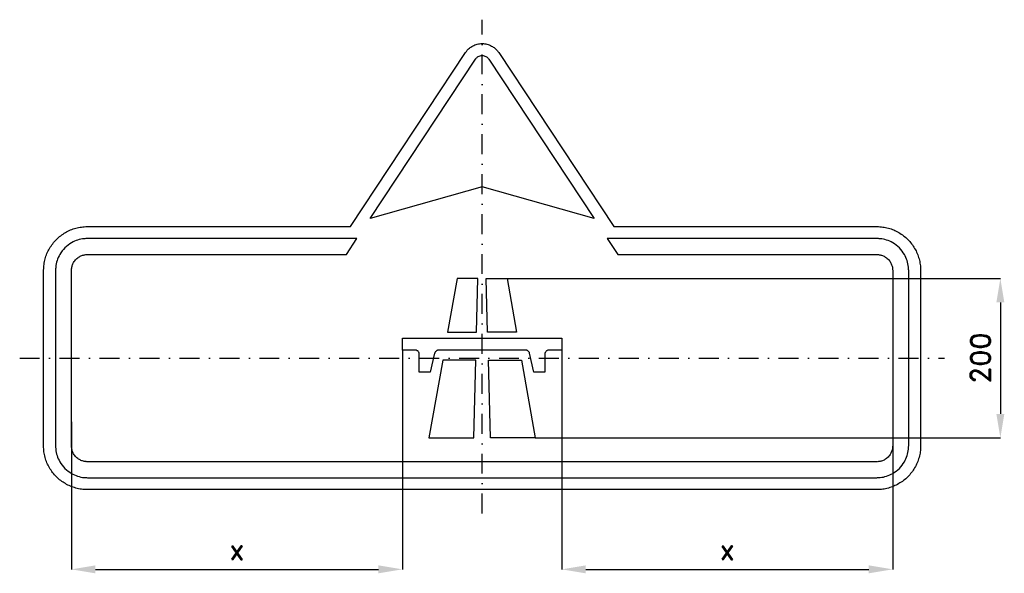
# Model space of a CAD drawing. Header units: millimetres. Extents: x 239 to 1474, y -281 to 413.
import ezdxf

# ---------------------------------------------------------------- set-up
doc = ezdxf.new("R2010")
doc.units = ezdxf.units.MM
doc.header["$LTSCALE"] = 5
doc.linetypes.add('ČERCHOVANÁX2', pattern=[2, 1, -0.5, 0, -0.5])
doc.layers.add('Kóty', color=2, linetype='Continuous')
doc.layers.add('Značka', color=7, linetype='Continuous')
doc.styles.get("Standard").update_dxf_attribs({"font": 'romand.shx', "height": 25})
doc.dimstyles.get("Standard").update_dxf_attribs({"dimtxt": 25, "dimasz": 30, "dimexe": 0.18, "dimexo": 0.0625, "dimgap": 12.5, "dimtad": 1, "dimdec": 0, "dimzin": 0, "dimdsep": 46, "dimtxsty": 'Standard', "dimcen": 0.09, "dimadec": 0, "dimazin": 0, "dimtfac": 1, "dimtdec": 0, "dimtofl": 0, "dimtmove": 0, "dimatfit": 3, "dimfxl": 1, "dimtolj": 1, "dimtzin": 0, "dimarcsym": 0})

# ---------------------------------------------------------------- blocks, each defined once
blk = doc.blocks.new('*D5')
at = {"layer": 'Defpoints', "color": 0, "transparency": 16777216}
for p in [(850.3, 88.7), (885.5, -111.3), (1468.9, -111.3)]:
    blk.add_point(p, dxfattribs=at)
at = {"layer": 'Kóty', "color": 0, "lineweight": -2, "transparency": 16777216}
for p, q in [((850.3, 88.7), (1469, 88.7)), ((1468.9, 58.7), (1468.9, -81.3)), ((885.6, -111.3), (1469, -111.3))]:
    blk.add_line(p, q, dxfattribs=at)
at = {"layer": 'Kóty', "color": 0, "transparency": 16777216}
for points in [[(1463.9, 58.7), (1473.9, 58.7), (1468.9, 88.7)], [(1463.9, -81.3), (1473.9, -81.3), (1468.9, -111.3)]]:
    blk.add_solid(points, dxfattribs=at)
at = {"layer": 'Kóty', "color": 0, "transparency": 16777216, "insert": (1443.9, -11.3), "char_height": 25, "attachment_point": 5, "rotation": 90}
blk.add_mtext('\\A1;200', dxfattribs=at)
blk = doc.blocks.new('*D6')
at = {"layer": 'Defpoints', "color": 0, "transparency": 16777216}
for p in [(718.9, -1.3), (303.9, -91.1), (718.9, -276.3)]:
    blk.add_point(p, dxfattribs=at)
at = {"layer": 'Kóty', "color": 0, "lineweight": -2, "transparency": 16777216}
for p, q in [((718.9, -1.3), (718.9, -276.5)), ((303.9, -91.2), (303.9, -276.5)), ((333.9, -276.3), (688.9, -276.3))]:
    blk.add_line(p, q, dxfattribs=at)
at = {"layer": 'Kóty', "color": 0, "transparency": 16777216}
for points in [[(333.9, -271.3), (333.9, -281.3), (303.9, -276.3)], [(688.9, -271.3), (688.9, -281.3), (718.9, -276.3)]]:
    blk.add_solid(points, dxfattribs=at)
at = {"layer": 'Kóty', "color": 0, "transparency": 16777216, "insert": (511.4, -251.3), "char_height": 25, "attachment_point": 5}
blk.add_mtext('\\A1;x', dxfattribs=at)
blk = doc.blocks.new('*D7')
at = {"layer": 'Defpoints', "color": 0, "transparency": 16777216}
for p in [(918.9, -1.3), (1333.9, -46.3), (1333.9, -276.3)]:
    blk.add_point(p, dxfattribs=at)
at = {"layer": 'Kóty', "color": 0, "lineweight": -2, "transparency": 16777216}
for p, q in [((918.9, -1.3), (918.9, -276.5)), ((1333.9, -46.4), (1333.9, -276.5)), ((948.9, -276.3), (1303.9, -276.3))]:
    blk.add_line(p, q, dxfattribs=at)
at = {"layer": 'Kóty', "color": 0, "transparency": 16777216}
for points in [[(948.9, -271.3), (948.9, -281.3), (918.9, -276.3)], [(1303.9, -271.3), (1303.9, -281.3), (1333.9, -276.3)]]:
    blk.add_solid(points, dxfattribs=at)
at = {"layer": 'Kóty', "color": 0, "transparency": 16777216, "insert": (1126.4, -251.3), "char_height": 25, "attachment_point": 5}
blk.add_mtext('\\A1;x', dxfattribs=at)

msp = doc.modelspace()

# ---------------------------------------------------------------- linework, layer by layer
at = {"layer": 'Značka', "color": 6, "linetype": 'ČERCHOVANÁX2', "ltscale": 5}
for p, q in [((818.9, -206.3), (818.9, 413.3)), ((238.9, -11.3), (1398.9, -11.3))]:
    msp.add_line(p, q, dxfattribs=at)
at = {"layer": 'Značka', "color": 3}
for points in [[(983.9, 153.7), (1313.9, 153.7), (1314.1, 153.7), (1314.3, 153.7, -0.03218), (1321.4, 153.2, -0.035443), (1328.4, 151.8, -0.036267), (1335.1, 149.5, -0.034421), (1341.5, 146.3, -0.033721), (1347.4, 142.3, -0.034085), (1352.8, 137.6, -0.034209), (1357.5, 132.3, -0.034229), (1361.4, 126.3, -0.034044), (1364.6, 120, -0.033412), (1366.9, 113.2, -0.034127), (1368.4, 106.3, -0.036745), (1368.9, 99.2), (1368.9, 98.9), (1368.9, 98.7), (1368.9, -121.3), (1368.9, -121.5), (1368.9, -121.7, -0.03218), (1368.4, -128.8, -0.035443), (1366.9, -135.8, -0.036267), (1364.6, -142.5, -0.034421), (1361.4, -148.9, -0.033721), (1357.5, -154.8, -0.034085), (1352.8, -160.2, -0.034209), (1347.4, -164.9, -0.034229), (1341.5, -168.8, -0.034044), (1335.1, -172, -0.033412), (1328.4, -174.3, -0.034127), (1321.4, -175.8, -0.036745), (1314.3, -176.3), (1314.1, -176.3), (1313.9, -176.3), (323.9, -176.3), (323.6, -176.3), (323.4, -176.3, -0.03218), (316.3, -175.8, -0.035443), (309.3, -174.3, -0.036267), (302.6, -172, -0.034421), (296.2, -168.8, -0.033721), (290.3, -164.9, -0.034085), (285, -160.2, -0.034209), (280.2, -154.8, -0.034229), (276.3, -148.9, -0.034044), (273.1, -142.5, -0.033412), (270.8, -135.8, -0.034127), (269.3, -128.8, -0.036745), (268.9, -121.7), (268.9, -121.5), (268.9, -121.3), (268.9, 98.7), (268.9, 98.9), (268.9, 99.2, -0.03218), (269.4, 106.3, -0.035443), (270.8, 113.2, -0.036267), (273.1, 120, -0.034421), (276.3, 126.3, -0.033721), (280.3, 132.3, -0.034085), (285, 137.6, -0.034209), (290.3, 142.3, -0.034229), (296.2, 146.3, -0.034044), (302.6, 149.5, -0.033412), (309.3, 151.8, -0.034127), (316.3, 153.2, -0.036745), (323.4, 153.7), (323.6, 153.7), (323.9, 153.7), (653.9, 153.7), (653.9, 153.7), (798, 372.1, -0.003354), (798.7, 373.1, -0.010059), (799.5, 374.1, -0.052456), (802.9, 377.6, -0.05276), (807, 380.3, -0.065663), (812.7, 382.6, -0.065815), (818.9, 383.3, -0.065469), (825, 382.6, -0.063811), (830.7, 380.3, -0.052753), (834.8, 377.6, -0.057722), (838.3, 374.1, -0.011535), (839, 373.1, -0.003845), (839.7, 372.1), (983.9, 153.7)], [(818.9, 203.7), (678.4, 163.7), (810.5, 363.8, -0.003389), (810.8, 364.2, -0.010167), (811.1, 364.6, -0.052863), (812.5, 366, -0.052813), (814.1, 367.1, -0.065574), (816.4, 368, -0.065798), (818.9, 368.3, -0.065424), (821.3, 368, -0.063744), (823.6, 367.1, -0.05276), (825.3, 366.1, -0.057769), (826.6, 364.6, -0.011557), (826.9, 364.2), (827.2, 363.8), (959.3, 163.7), (818.9, 203.7)], [(624.9, 118.7), (648.7, 118.7), (661.9, 138.7), (323.9, 138.7, 0.003581), (321.8, 138.6, 0.01074), (319.7, 138.5, 0.055744), (311.5, 136.8, 0.056132), (303.9, 133.4, 0.069648), (295.5, 127.1, 0.068383), (289.2, 118.7, 0.056472), (285.7, 111.1, 0.061159), (284.1, 102.9, 0.012198), (283.9, 100.8, 0.004067), (283.9, 98.7), (283.9, -121.3, 0.003581), (283.9, -123.4, 0.01074), (284.1, -125.5, 0.055764), (285.8, -133.6, 0.056172), (289.2, -141.3, 0.069689), (295.5, -149.6, 0.06835), (303.9, -155.9, 0.056432), (311.5, -159.4, 0.061183), (319.7, -161.1, 0.012222), (321.8, -161.2, 0.004075), (323.9, -161.3), (1313.9, -161.3, 0.003581), (1316, -161.2, 0.010738), (1318, -161.1, 0.055762), (1326.2, -159.4, 0.056191), (1333.9, -155.9, 0.069706), (1342.2, -149.6, 0.068349), (1348.5, -141.3, 0.056406), (1352, -133.6, 0.061074), (1353.6, -125.5, 0.01219), (1353.8, -123.4, 0.004065), (1353.9, -121.3), (1353.9, 98.7, 0.003568), (1353.8, 100.8, 0.010699), (1353.6, 102.9, 0.055655), (1352, 111.1, 0.056182), (1348.5, 118.7, 0.069714), (1342.2, 127, 0.068332), (1333.9, 133.4, 0.056418), (1326.2, 136.9, 0.061149), (1318, 138.5, 0.01221), (1316, 138.6, 0.004071), (1313.9, 138.7), (975.8, 138.7), (989, 118.7), (1313.9, 118.7, -0.00356), (1314.9, 118.7, -0.010674), (1315.9, 118.6, -0.05561), (1320, 117.8, -0.056275), (1323.9, 116, -0.069806), (1328, 112.9, -0.068206), (1331.2, 108.7, -0.056318), (1332.9, 104.9, -0.061184), (1333.8, 100.8, -0.012229), (1333.8, 99.8, -0.004077), (1333.9, 98.7), (1333.9, -121.3, -0.003584), (1333.8, -122.3, -0.010747), (1333.8, -123.4, -0.055762), (1332.9, -127.5, -0.056078), (1331.2, -131.3, -0.069561), (1328, -135.4, -0.068426), (1323.9, -138.6, -0.056504), (1320, -140.4, -0.061035), (1315.9, -141.2, -0.012155), (1314.9, -141.2, -0.004053), (1313.9, -141.3), (323.9, -141.3, -0.003575), (322.8, -141.2, -0.010719), (321.8, -141.2, -0.055674), (317.7, -140.3, -0.05615), (313.9, -138.6, -0.069686), (309.7, -135.5, -0.068343), (306.5, -131.3, -0.056439), (304.8, -127.5, -0.061197), (304, -123.4, -0.012226), (303.9, -122.3, -0.004076), (303.9, -121.3), (303.9, 98.7, -0.003585), (303.9, 99.8, -0.010749), (304, 100.8, -0.055783), (304.8, 104.9, -0.056154), (306.5, 108.7, -0.069666), (309.7, 112.9, -0.0684), (313.9, 116, -0.05644), (317.7, 117.8, -0.061043), (321.8, 118.6, -0.012183), (322.8, 118.7, -0.004062), (323.9, 118.7), (624.9, 118.7)], [(878.4, -5.2), (878.3, -4.9), (878.3, -4.7, 0.047756), (877.9, -3.9, 0.04803), (877.4, -3.2, 0.059572), (876.7, -2.4, 0.058396), (875.7, -1.8, 0.048246), (874.9, -1.4, 0.052376), (874, -1.3), (873.8, -1.3), (873.5, -1.3), (764.2, -1.3), (764, -1.3), (763.7, -1.3, 0.047756), (762.9, -1.5, 0.04803), (762, -1.8, 0.059572), (761.1, -2.4, 0.058396), (760.3, -3.2, 0.048246), (759.8, -3.9, 0.052376), (759.4, -4.7, 0.010394), (759.4, -4.9), (759.3, -5.2), (753.9, -28.8), (740.1, -28.8), (740.1, -6.3), (740.1, -6, 0.010727), (740.1, -5.8, 0.055715), (739.9, -4.7, 0.056166), (739.4, -3.8, 0.06969), (738.7, -2.7, 0.068355), (737.6, -2, 0.056428), (736.7, -1.5, 0.061122), (735.6, -1.3, 0.012202), (735.4, -1.3), (735.1, -1.3), (718.9, -1.3), (718.9, 13.7), (918.9, 13.7), (918.9, -1.3), (902.6, -1.3), (902.3, -1.3, 0.010727), (902.1, -1.3, 0.055715), (901.1, -1.5, 0.056166), (900.1, -2, 0.06969), (899.1, -2.7, 0.068355), (898.3, -3.8, 0.056428), (897.8, -4.7, 0.061122), (897.6, -5.8, 0.012202), (897.6, -6), (897.6, -6.3), (897.6, -28.8), (883.9, -28.8), (878.4, -5.2)]]:
    msp.add_lwpolyline(points, format="xyb", dxfattribs=at)
for points in [[(775.5, 21.2), (811.9, 21.2), (813.7, 88.7), (787.4, 88.7), (775.5, 21.2)], [(862.2, 21.2), (825.8, 21.2), (824.1, 88.7), (850.3, 88.7), (862.2, 21.2)], [(752.2, -111.3), (808.4, -111.3), (811, -13.8), (769.4, -13.8), (752.2, -111.3)], [(885.5, -111.3), (829.3, -111.3), (826.7, -13.8), (868.3, -13.8), (885.5, -111.3)]]:
    msp.add_lwpolyline(points, dxfattribs=at)

# ---------------------------------------------------------------- dimensions: what is measured, and where the dimension line sits
at = {"layer": 'Kóty'}
dim = msp.add_linear_dim(base=(1468.9, -111.3), p1=(850.3, 88.7), p2=(885.5, -111.3), angle=90, dimstyle='Standard', dxfattribs=at)
dim.commit()
dim.dimension.update_dxf_attribs({"geometry": '*D5', "text_midpoint": (1443.9, -11.3)})
for base, p1, p2, picture, middle in [((718.9, -276.3), (303.9, -91.1), (718.9, -1.3), '*D6', (511.4, -251.3)), ((1333.9, -276.3), (918.9, -1.3), (1333.9, -46.3), '*D7', (1126.4, -251.3))]:
    dim = msp.add_linear_dim(base=base, p1=p1, p2=p2, text='x', dimstyle='Standard', dxfattribs=at)
    dim.commit()
    dim.dimension.update_dxf_attribs({"geometry": picture, "text_midpoint": middle})

doc.saveas('drawing.dxf')
